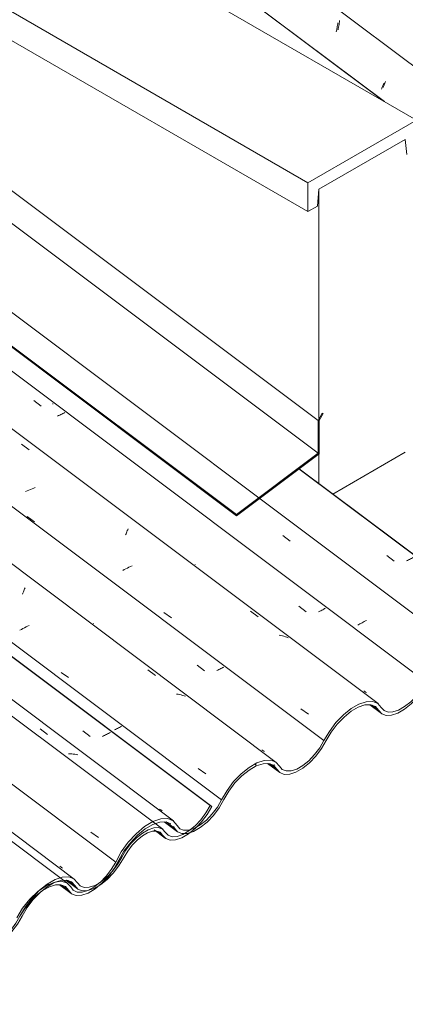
# Model space of a CAD drawing. Header units: metres. Extents: x 6.5 to 21.8, y 0.9 to 11.2.
# Tile 70 of 112: x 13.241 to 13.731, y 6.915 to 8.167. Entities that reach past the tile are written whole.
import ezdxf

# ---------------------------------------------------------------- set-up
doc = ezdxf.new("R2010")
doc.units = ezdxf.units.M
for name, color, linetype, lineweight in [('A-GLAZ-CWMG', 7, 'Continuous', 5), ('A-ROOF', 7, 'Continuous', 5), ('A-ROOF-OTLN', 7, 'Continuous', 5), ('I-WALL', 7, 'Continuous', 5)]:
    doc.layers.add(name, color=color, linetype=linetype, lineweight=lineweight)
pattern_1 = [(35.687, (10.999, 7.97), (0.23241475, 0.22210937), [0.0118, -0.2028, 0.0118, -0.2028, -1.145]), (35.687, (10.999, 7.97), (0.23241475, 0.22210937), [-0.42922, 0.0118, -0.41741, 0.0118, -0.2028, -0.50075]), (35.687, (10.999, 7.97), (0.23241475, 0.22210937), [-1.073, 0.0118, -0.13127, 0.0118, -0.34588]), (137.177, (11.086, 8.06), (-0.1665248, 0.04396), [0.00654, -0.11229, 0.00654, -0.74603]), (137.177, (11.086, 8.06), (-0.1665248, 0.04396), [-0.12536, -0.11229, 0.00654, -0.23112, -0.39609]), (137.177, (11.086, 8.06), (-0.1665248, 0.04396), [-0.47531, 0.00654, -0.11229, 0.00654, -0.27073]), (137.177, (11.086, 8.06), (-0.1665248, 0.04396), [-0.60067, -0.07268, 0.00654, -0.19151]), (247.064, (11.115, 8.191), (-0.06588675, -0.266069), [0.0123, -0.21134, 0.0123, -1.404]), (247.064, (11.115, 8.191), (-0.06588675, -0.266069), [-0.23595, -0.21134, 0.0123, -0.43499, -0.74548]), (247.064, (11.115, 8.191), (-0.06588675, -0.266069), [-0.89458, 0.0123, -0.21134, 0.0123, -0.50954]), (247.064, (11.115, 8.191), (-0.06588675, -0.266069), [-1.131, -0.1368, 0.0123, -0.36044])]

# ---------------------------------------------------------------- blocks, each defined once
blk = doc.blocks.new('FP_70-ISO_02')
at = {"layer": 'A-GLAZ-CWMG'}
blk.add_line((13.7045, 8.0624), (13.3281, 8.3449), dxfattribs=at)
blk = doc.blocks.new('FP_71-ISO_02')
at = {"layer": 'A-GLAZ-CWMG', "color": 9, "true_color": 0xc0c0c0}
for p, q in [((13.6445, 8.1565), (13.6447, 8.158)), ((13.6447, 8.158), (13.645, 8.1595)), ((13.645, 8.1595), (13.6452, 8.1609)), ((13.6452, 8.1609), (13.6454, 8.1624)), ((13.6433, 8.1509), (13.6436, 8.1523)), ((13.6436, 8.1523), (13.6439, 8.1537)), ((13.6439, 8.1537), (13.6442, 8.1551)), ((13.6442, 8.1551), (13.6445, 8.1565)), ((13.7021, 8.0818), (13.7025, 8.0827)), ((13.7025, 8.0827), (13.7028, 8.0836)), ((13.7028, 8.0836), (13.7032, 8.0846)), ((13.7032, 8.0846), (13.7035, 8.0856)), ((13.7008, 8.0784), (13.7011, 8.0792)), ((13.7011, 8.0792), (13.7014, 8.08)), ((13.7014, 8.08), (13.7018, 8.0809)), ((13.7018, 8.0809), (13.7021, 8.0818))]:
    blk.add_line(p, q, dxfattribs=at)
blk = doc.blocks.new('Rectangular Mullion - Telha Fibrocimento - Ondulada-1908998-ISO_02')
at = {"layer": 'A-GLAZ-CWMG'}
blk.add_line((17.5055, 5.2826), (13.3281, 8.418), dxfattribs=at)
for name in ['FP_70-ISO_02', 'FP_71-ISO_02']:
    blk.add_blockref(name, (0, 0), dxfattribs=at)
blk = doc.blocks.new('FP_84-ISO_02')
at = {"layer": 'A-GLAZ-CWMG'}
blk.add_line((13.7044, 8.0625), (13.3281, 8.3449), dxfattribs=at)
blk = doc.blocks.new('FP_85-ISO_02')
at = {"layer": 'A-GLAZ-CWMG', "color": 9, "true_color": 0xc0c0c0}
for p, q in [((13.6462, 8.157), (13.6466, 8.1586)), ((13.6466, 8.1586), (13.6469, 8.1603)), ((13.6469, 8.1603), (13.6471, 8.162)), ((13.6471, 8.162), (13.6474, 8.1637)), ((13.6474, 8.1637), (13.6476, 8.1654)), ((13.6456, 8.1538), (13.6459, 8.1554)), ((13.6459, 8.1554), (13.6462, 8.157)), ((13.7036, 8.0825), (13.704, 8.0835)), ((13.704, 8.0835), (13.7044, 8.0846)), ((13.7044, 8.0846), (13.7049, 8.0857)), ((13.7049, 8.0857), (13.7053, 8.0869)), ((13.7053, 8.0869), (13.7057, 8.0881)), ((13.7028, 8.0805), (13.7032, 8.0815)), ((13.7032, 8.0815), (13.7036, 8.0825))]:
    blk.add_line(p, q, dxfattribs=at)
blk = doc.blocks.new('Rectangular Mullion - Telha Fibrocimento - Ondulada-V79-ISO_02')
at = {"layer": 'A-GLAZ-CWMG'}
for name in ['FP_84-ISO_02', 'FP_85-ISO_02']:
    blk.add_blockref(name, (0, 0), dxfattribs=at)
blk = doc.blocks.new('FP_301-ISO_02')
at = {"layer": 'A-GLAZ-CWMG'}
blk.add_line((13.3104, 7.0745), (11.8959, 8.1362), dxfattribs=at)
blk = doc.blocks.new('FP_302-ISO_02')
at = {"layer": 'A-GLAZ-CWMG', "color": 9, "true_color": 0xc0c0c0}
for p, q in [((13.2934, 7.09), (13.2922, 7.0908)), ((13.2945, 7.0892), (13.2934, 7.09)), ((13.2957, 7.0885), (13.2945, 7.0892))]:
    blk.add_line(p, q, dxfattribs=at)
blk = doc.blocks.new('FP_303-ISO_02')
at = {"layer": 'A-GLAZ-CWMG'}
blk.add_line((13.423, 7.1377), (12.007, 8.2004), dxfattribs=at)
blk = doc.blocks.new('FP_304-ISO_02')
at = {"layer": 'A-GLAZ-CWMG', "color": 9, "true_color": 0xc0c0c0}
for p, q in [((13.3215, 7.2628), (13.3308, 7.2556)), ((13.3491, 7.257), (13.3478, 7.2564)), ((13.3504, 7.2577), (13.3491, 7.257)), ((13.3516, 7.2583), (13.3504, 7.2577)), ((13.3528, 7.2589), (13.3516, 7.2583)), ((13.354, 7.2596), (13.3528, 7.2589)), ((13.3552, 7.2602), (13.354, 7.2596)), ((13.3564, 7.2609), (13.3552, 7.2602)), ((13.3478, 7.2564), (13.3465, 7.2558))]:
    blk.add_line(p, q, dxfattribs=at)
blk = doc.blocks.new('FP_305-ISO_02')
at = {"layer": 'A-GLAZ-CWMG'}
blk.add_line((13.4122, 7.137), (13.4261, 7.1265), dxfattribs=at)
blk = doc.blocks.new('FP_306-ISO_02')
at = {"layer": 'A-GLAZ-CWMG'}
blk.add_line((13.2999, 7.0731), (13.3147, 7.0619), dxfattribs=at)
blk = doc.blocks.new('Rectangular Mullion - Telha Fibrocimento - Ondulada-V289-ISO_02')
at = {"layer": 'A-GLAZ-CWMG', "true_color": 0xc0c0c0}
h = blk.add_hatch(dxfattribs=at)
h.set_pattern_fill('FP_19', color=9, style=0, pattern_type=2)
h.set_pattern_definition(pattern_1)
h.paths.add_polyline_path([(12.7004, 6.6959), (12.7112, 6.7037), (12.7207, 6.7132), (12.7285, 6.7234), (12.7411, 6.7435), (12.7504, 6.7542), (12.758, 6.761), (12.7655, 6.7662), (12.7747, 6.77), (12.7811, 6.7711), (12.7876, 6.7694), (12.7964, 6.7617), (12.8031, 6.7602), (12.8126, 6.7622), (12.821, 6.7662), (12.8313, 6.7738), (12.8406, 6.7831), (12.8483, 6.7928), (12.8632, 6.8161), (12.8625, 6.8164), (12.8709, 6.8275), (12.8781, 6.8356), (12.868, 6.8259), (12.8588, 6.8145), (12.8437, 6.7906), (12.8364, 6.782), (12.8273, 6.7739), (12.8189, 6.7685), (12.8113, 6.7655), (12.8052, 6.7645), (12.7979, 6.7659), (12.7943, 6.77), (12.7899, 6.7739), (12.783, 6.7753), (12.7747, 6.7738), (12.7638, 6.7684), (12.754, 6.761), (12.7452, 6.7523), (12.7363, 6.7405), (12.7231, 6.7201), (12.7156, 6.7114), (12.7069, 6.7037), (12.7009, 6.6995), (12.7005, 6.6963)])
h.paths.add_polyline_path([(12.8709, 6.8275), (12.8758, 6.8301), (12.8762, 6.8312), (12.8709, 6.8275)])
h.paths.add_polyline_path([(12.9268, 6.8307), (12.9344, 6.8311), (12.944, 6.8349), (12.9509, 6.839), (12.9612, 6.8479), (12.966, 6.853), (12.9658, 6.8541), (12.9667, 6.8551), (12.9688, 6.8572), (12.9684, 6.8557), (12.9761, 6.8667), (12.9893, 6.8892), (12.9973, 6.8995), (13.007, 6.9092), (13.0162, 6.9163), (13.0256, 6.9214), (13.0345, 6.924), (13.0416, 6.924), (13.0476, 6.9213), (13.0554, 6.9117), (13.0611, 6.9093), (13.0643, 6.9094), (13.0689, 6.9117), (13.068, 6.9095), (13.0779, 6.9132), (13.0867, 6.9187), (13.0865, 6.9192), (13.087, 6.9224), (13.0824, 6.9192), (13.076, 6.9157), (13.0691, 6.9137), (13.0624, 6.914), (13.0579, 6.9163), (13.0503, 6.9256), (13.0433, 6.9284), (13.0338, 6.9279), (13.0226, 6.9235), (13.0121, 6.9169), (13.0016, 6.9077), (12.9926, 6.8978), (12.9841, 6.886), (12.9715, 6.8638), (12.9638, 6.8541), (12.9547, 6.8454), (12.949, 6.8411), (12.9416, 6.837), (12.9339, 6.8349), (12.9282, 6.835), (12.9233, 6.8374), (12.9183, 6.8435), (12.9149, 6.8469), (12.9074, 6.8487), (12.8991, 6.8471), (12.8981, 6.8469), (12.8986, 6.8474), (12.8902, 6.8436), (12.8898, 6.8416), (12.8849, 6.8376), (12.8868, 6.8403), (12.8804, 6.8371), (12.881, 6.8362), (12.8838, 6.8367), (12.8853, 6.8374), (12.8944, 6.8421), (12.9007, 6.8442), (12.9085, 6.844), (12.9134, 6.8418), (12.921, 6.8329), (12.9251, 6.8313)])
h.paths.add_polyline_path([(13.0881, 6.9232), (13.0976, 6.9304), (13.1041, 6.9367), (13.1103, 6.9451), (13.1224, 6.9654), (13.1304, 6.9754), (13.1386, 6.9838), (13.149, 6.9916), (13.1565, 6.9957), (13.1658, 6.9983), (13.1724, 6.9982), (13.1779, 6.9958), (13.1841, 6.9887), (13.1868, 6.9884), (13.1913, 6.9874), (13.1987, 6.989), (13.1932, 6.9891), (13.1881, 6.9914), (13.1806, 7.0002), (13.1729, 7.0027), (13.1652, 7.0022), (13.1556, 6.9988), (13.1447, 6.9921), (13.1341, 6.9829), (13.1257, 6.9737), (13.1172, 6.9618), (13.1055, 6.942), (13.097, 6.9316), (13.0917, 6.9262), (13.0883, 6.9234)])
h.paths.add_polyline_path([(13.1981, 6.9848), (13.1987, 6.985), (13.2081, 6.9886), (13.2167, 6.994), (13.2249, 7.0011), (13.2332, 7.0103), (13.2402, 7.0201), (13.2516, 7.0393), (13.261, 7.051), (13.2698, 7.0596), (13.2667, 7.059), (13.2667, 7.0602), (13.2695, 7.0617), (13.2728, 7.0632), (13.271, 7.0605), (13.2762, 7.0648), (13.2763, 7.0665), (13.2841, 7.0698), (13.2848, 7.0698), (13.2873, 7.0707), (13.2937, 7.0728), (13.3011, 7.0731), (13.3075, 7.0703), (13.3156, 7.0615), (13.3206, 7.0595), (13.3277, 7.0599), (13.337, 7.0654), (13.3432, 7.0703), (13.3354, 7.066), (13.3294, 7.064), (13.322, 7.0642), (13.3174, 7.0664), (13.3093, 7.0751), (13.3026, 7.0773), (13.2949, 7.0768), (13.2843, 7.0729), (13.2739, 7.0663), (13.264, 7.0578), (13.2548, 7.0475), (13.2485, 7.0393), (13.249, 7.0386), (13.2449, 7.0329), (13.2327, 7.0134), (13.2224, 7.0015), (13.2138, 6.9938), (13.2062, 6.9885), (13.1981, 6.9848)])
h.paths.add_polyline_path([(13.257, 7.0504), (13.2569, 7.0504), (13.262, 7.0535), (13.2618, 7.053), (13.257, 7.0504)])
h.paths.add_polyline_path([(13.3423, 7.0663), (13.3462, 7.0691), (13.3538, 7.0755), (13.3621, 7.0845), (13.3698, 7.0954), (13.3794, 7.1113), (13.386, 7.1195), (13.3919, 7.1253), (13.3993, 7.1308), (13.4046, 7.1336), (13.4109, 7.1354), (13.4158, 7.1353), (13.4197, 7.1339), (13.4267, 7.1261), (13.4323, 7.1241), (13.4393, 7.1244), (13.4485, 7.1278), (13.4576, 7.1335), (13.454, 7.1324), (13.4552, 7.1351), (13.4472, 7.1307), (13.4413, 7.1286), (13.4338, 7.1286), (13.4297, 7.1301), (13.4214, 7.1384), (13.4169, 7.1398), (13.4105, 7.1392), (13.4033, 7.1365), (13.3962, 7.1321), (13.3884, 7.1255), (13.3813, 7.1178), (13.3749, 7.1089), (13.364, 7.0909), (13.3541, 7.0784), (13.3548, 7.0801), (13.3518, 7.0769), (13.3518, 7.0756), (13.3433, 7.0671), (13.3424, 7.0664)])
h.paths.add_polyline_path([(13.4582, 7.1374), (13.464, 7.1395), (13.4662, 7.1409), (13.4743, 7.1498), (13.4806, 7.1586), (13.4853, 7.1665), (13.4831, 7.1678), (13.4761, 7.1563), (13.4686, 7.147), (13.4615, 7.14), (13.4601, 7.1389)])
at = {"layer": 'A-GLAZ-CWMG'}
for p, q in [((13.4831, 7.1678), (12.0637, 8.2331)), ((13.4853, 7.1665), (12.064, 8.2333)), ((13.4853, 7.1665), (13.4831, 7.1678)), ((13.4227, 7.1304), (13.4165, 7.1351)), ((13.371, 7.1022), (13.3698, 7.1031)), ((13.3112, 7.0661), (13.3027, 7.0725))]:
    blk.add_line(p, q, dxfattribs=at)
for points in [[(13.4831, 7.1678, 0), (13.4778, 7.1586, 0), (13.4713, 7.1498, 0), (13.464, 7.1421, 0), (13.4562, 7.1357, 0), (13.4485, 7.1312, 0), (13.4413, 7.1286, 0), (13.4349, 7.1283, 0), (13.4297, 7.1301, 0), (13.4261, 7.134, 0)], [(13.4662, 7.1407, 0), (13.4721, 7.147, 0), (13.4793, 7.1565, 0), (13.4853, 7.1665, 0)], [(13.4261, 7.134, 0), (13.4226, 7.1379, 0), (13.4177, 7.1398, 0), (13.4116, 7.1396, 0), (13.4046, 7.1372, 0), (13.3972, 7.1329, 0), (13.3897, 7.1269, 0), (13.3826, 7.1195, 0), (13.3762, 7.1111, 0), (13.371, 7.1022, 0)], [(13.3738, 7.1021, 0), (13.3784, 7.11, 0), (13.3841, 7.1175, 0), (13.3904, 7.1241, 0), (13.3971, 7.1295, 0), (13.4037, 7.1333, 0), (13.4099, 7.1353, 0), (13.4153, 7.1355, 0), (13.4197, 7.1339, 0), (13.4227, 7.1304, 0)], [(13.4227, 7.1304, 0), (13.4267, 7.1261, 0), (13.4323, 7.1241, 0), (13.4393, 7.1244, 0), (13.4472, 7.127, 0), (13.4556, 7.1319, 0), (13.464, 7.1387, 0), (13.466, 7.1405, 0)], [(13.3112, 7.0661, 0), (13.3151, 7.0617, 0), (13.3206, 7.0595, 0), (13.3276, 7.0598, 0), (13.3355, 7.0624, 0), (13.344, 7.0673, 0), (13.3525, 7.0741, 0), (13.3606, 7.0825, 0), (13.3678, 7.092, 0), (13.3738, 7.1021, 0)], [(13.371, 7.1022, 0), (13.3656, 7.0931, 0), (13.3591, 7.0845, 0), (13.3518, 7.0769, 0), (13.3441, 7.0708, 0), (13.3433, 7.0702, 0)], [(13.3145, 7.0696, 0), (13.31, 7.0748, 0), (13.3035, 7.0773, 0), (13.2954, 7.077, 0), (13.2862, 7.0739, 0), (13.2763, 7.0682, 0), (13.2664, 7.0602, 0), (13.2569, 7.0504, 0), (13.2485, 7.0393, 0), (13.2416, 7.0275, 0)], [(13.2445, 7.0275, 0), (13.2508, 7.0383, 0), (13.2585, 7.0484, 0), (13.2671, 7.0574, 0), (13.2762, 7.0648, 0), (13.2852, 7.07, 0), (13.2936, 7.0728, 0), (13.3011, 7.0731, 0), (13.307, 7.0708, 0), (13.3112, 7.0661, 0)], [(13.3433, 7.0702, 0), (13.3365, 7.0664, 0), (13.3294, 7.064, 0), (13.3231, 7.0637, 0), (13.3181, 7.0657, 0), (13.3145, 7.0696, 0)], [(13.1818, 6.9913, 0), (13.1857, 6.9868, 0), (13.1913, 6.9846, 0), (13.1982, 6.9848, 0), (13.2062, 6.9875, 0), (13.2147, 6.9924, 0), (13.2232, 6.9993, 0), (13.2313, 7.0077, 0), (13.2386, 7.0173, 0), (13.2445, 7.0275, 0)], [(13.2416, 7.0275, 0), (13.2363, 7.0183, 0), (13.2298, 7.0097, 0), (13.2224, 7.002, 0), (13.2147, 6.9958, 0), (13.2071, 6.9914, 0), (13.1999, 6.9891, 0), (13.1936, 6.9889, 0), (13.1886, 6.9909, 0), (13.1851, 6.9949, 0)]]:
    blk.add_polyline3d(points, dxfattribs=at)
for name in ['FP_303-ISO_02', 'FP_304-ISO_02', 'FP_301-ISO_02', 'FP_302-ISO_02', 'FP_305-ISO_02', 'FP_306-ISO_02']:
    blk.add_blockref(name, (0, 0), dxfattribs=at)
blk = doc.blocks.new('FP_309-ISO_02')
at = {"layer": 'A-GLAZ-CWMG'}
blk.add_line((13.4249, 7.147), (13.4415, 7.1346), dxfattribs=at)
blk = doc.blocks.new('FP_310-ISO_02')
at = {"layer": 'A-GLAZ-CWMG'}
blk.add_line((13.292, 7.0672), (13.3068, 7.056), dxfattribs=at)
blk = doc.blocks.new('FP_314-ISO_02')
at = {"layer": 'A-GLAZ-CWMG'}
blk.add_line((13.3025, 7.0688), (11.8871, 8.1311), dxfattribs=at)
blk = doc.blocks.new('FP_316-ISO_02')
at = {"layer": 'A-GLAZ-CWMG'}
blk.add_line((13.4365, 7.1484), (12.0232, 8.2092), dxfattribs=at)
at = {"layer": 'A-GLAZ-CWMG', "color": 9, "true_color": 0xc0c0c0}
for p, q in [((13.2671, 7.2652), (13.2767, 7.2582)), ((13.3053, 7.2336), (13.3032, 7.2337)), ((13.3073, 7.2335), (13.3053, 7.2336)), ((13.3093, 7.2333), (13.3073, 7.2335)), ((13.3113, 7.233), (13.3093, 7.2333)), ((13.3133, 7.2327), (13.3113, 7.233)), ((13.3153, 7.2324), (13.3133, 7.2327)), ((13.3189, 7.2371), (13.3189, 7.2372)), ((13.3189, 7.2369), (13.3189, 7.2371)), ((13.3317, 7.134), (13.3413, 7.1274))]:
    blk.add_line(p, q, dxfattribs=at)
blk = doc.blocks.new('FP_317-ISO_02')
at = {"layer": 'A-GLAZ-CWMG', "color": 9, "true_color": 0xc0c0c0}
for p, q in [((13.3629, 7.2646), (13.3615, 7.2639)), ((13.3642, 7.2652), (13.3629, 7.2646)), ((13.3655, 7.2659), (13.3642, 7.2652)), ((13.3668, 7.2665), (13.3655, 7.2659)), ((13.368, 7.2672), (13.3668, 7.2665)), ((13.3693, 7.2679), (13.368, 7.2672)), ((13.3705, 7.2686), (13.3693, 7.2679)), ((13.4201, 7.1626), (13.419, 7.1634)), ((13.4212, 7.1619), (13.4201, 7.1626)), ((13.4224, 7.1611), (13.4212, 7.1619))]:
    blk.add_line(p, q, dxfattribs=at)
blk = doc.blocks.new('FP_318-ISO_02')
at = {"layer": 'A-GLAZ-CWMG'}
blk.add_line((13.567, 7.2228), (12.1526, 8.2844), dxfattribs=at)
at = {"layer": 'A-GLAZ-CWMG', "color": 9, "true_color": 0xc0c0c0}
for p, q in [((13.2448, 7.4364), (13.2454, 7.4378)), ((13.2454, 7.4378), (13.2459, 7.4393)), ((13.2459, 7.4393), (13.2465, 7.4406)), ((13.2465, 7.4406), (13.247, 7.442)), ((13.247, 7.442), (13.2475, 7.4432)), ((13.2475, 7.4432), (13.248, 7.4445)), ((13.2493, 7.3948), (13.2473, 7.3938)), ((13.2513, 7.3958), (13.2493, 7.3948)), ((13.2533, 7.3967), (13.2513, 7.3958)), ((13.2434, 7.3918), (13.2415, 7.3908)), ((13.2453, 7.3928), (13.2434, 7.3918)), ((13.2473, 7.3938), (13.2453, 7.3928)), ((13.2938, 7.3371), (13.3034, 7.3304)), ((13.404, 7.3403), (13.4136, 7.3332)), ((13.4424, 7.3093), (13.4404, 7.3096)), ((13.4443, 7.3089), (13.4424, 7.3093)), ((13.4462, 7.3084), (13.4443, 7.3089)), ((13.4481, 7.3079), (13.4462, 7.3084)), ((13.45, 7.3073), (13.4481, 7.3079)), ((13.4518, 7.3067), (13.45, 7.3073)), ((13.4679, 7.215), (13.4775, 7.2083))]:
    blk.add_line(p, q, dxfattribs=at)
blk = doc.blocks.new('FP_319-ISO_02')
at = {"layer": 'A-GLAZ-CWMG', "color": 9, "true_color": 0xc0c0c0}
for p, q in [((13.335, 7.3994), (13.335, 7.3995)), ((13.335, 7.3994), (13.335, 7.3994)), ((13.4666, 7.3463), (13.4758, 7.3391)), ((13.4929, 7.3399), (13.4916, 7.3393)), ((13.4942, 7.3406), (13.4929, 7.3399)), ((13.4955, 7.3412), (13.4942, 7.3406)), ((13.4968, 7.3419), (13.4955, 7.3412)), ((13.498, 7.3426), (13.4968, 7.3419)), ((13.4993, 7.3432), (13.498, 7.3426)), ((13.5005, 7.3439), (13.4993, 7.3432)), ((13.5501, 7.238), (13.549, 7.2388)), ((13.5513, 7.2372), (13.5501, 7.238)), ((13.5524, 7.2365), (13.5513, 7.2372))]:
    blk.add_line(p, q, dxfattribs=at)
blk = doc.blocks.new('FP_320-ISO_02')
at = {"layer": 'A-GLAZ-CWMG'}
blk.add_line((13.6965, 7.2974), (12.2819, 8.3591), dxfattribs=at)
at = {"layer": 'A-GLAZ-CWMG', "color": 9, "true_color": 0xc0c0c0}
for p, q in [((13.2437, 7.6271), (13.2533, 7.6201)), ((13.2569, 7.5704), (13.2549, 7.5696)), ((13.259, 7.5713), (13.2569, 7.5704)), ((13.2611, 7.5721), (13.259, 7.5713)), ((13.2508, 7.5677), (13.2488, 7.5668)), ((13.2528, 7.5687), (13.2508, 7.5677)), ((13.2549, 7.5696), (13.2528, 7.5687)), ((13.2507, 7.5353), (13.2602, 7.5286)), ((13.3758, 7.5118), (13.3763, 7.5132)), ((13.3763, 7.5132), (13.3768, 7.5146)), ((13.3768, 7.5146), (13.3774, 7.5159)), ((13.3774, 7.5159), (13.3779, 7.5172)), ((13.3779, 7.5172), (13.3784, 7.5184)), ((13.3784, 7.5184), (13.3789, 7.5196)), ((13.378, 7.4697), (13.376, 7.4688)), ((13.38, 7.4707), (13.378, 7.4697)), ((13.3821, 7.4716), (13.38, 7.4707)), ((13.3841, 7.4725), (13.3821, 7.4716)), ((13.3741, 7.4678), (13.3721, 7.4667)), ((13.376, 7.4688), (13.3741, 7.4678)), ((13.4243, 7.4131), (13.4339, 7.4064)), ((13.5346, 7.4148), (13.5442, 7.4078)), ((13.573, 7.384), (13.571, 7.3844)), ((13.5749, 7.3835), (13.573, 7.384)), ((13.5768, 7.383), (13.5749, 7.3835)), ((13.5787, 7.3824), (13.5768, 7.383)), ((13.5805, 7.3818), (13.5787, 7.3824)), ((13.5823, 7.3811), (13.5805, 7.3818)), ((13.5984, 7.2908), (13.6079, 7.284))]:
    blk.add_line(p, q, dxfattribs=at)
blk = doc.blocks.new('FP_321-ISO_02')
at = {"layer": 'A-GLAZ-CWMG', "color": 9, "true_color": 0xc0c0c0}
for p, q in [((13.2593, 7.6827), (13.2685, 7.6755)), ((13.2832, 7.6778), (13.2832, 7.6788)), ((13.2907, 7.6634), (13.2894, 7.6627)), ((13.2921, 7.664), (13.2907, 7.6634)), ((13.2934, 7.6647), (13.2921, 7.664)), ((13.2947, 7.6654), (13.2934, 7.6647)), ((13.296, 7.666), (13.2947, 7.6654)), ((13.2972, 7.6667), (13.296, 7.666)), ((13.2985, 7.6674), (13.2972, 7.6667)), ((13.4643, 7.4743), (13.4643, 7.4745)), ((13.4643, 7.4743), (13.4643, 7.4743)), ((13.5959, 7.4212), (13.6052, 7.414)), ((13.6223, 7.4148), (13.6209, 7.4142)), ((13.6236, 7.4155), (13.6223, 7.4148)), ((13.6249, 7.4161), (13.6236, 7.4155)), ((13.6261, 7.4168), (13.6249, 7.4161)), ((13.6274, 7.4174), (13.6261, 7.4168)), ((13.6286, 7.4181), (13.6274, 7.4174)), ((13.6298, 7.4187), (13.6286, 7.4181)), ((13.6795, 7.3129), (13.6783, 7.3137)), ((13.6806, 7.3121), (13.6795, 7.3129)), ((13.6818, 7.3114), (13.6806, 7.3121))]:
    blk.add_line(p, q, dxfattribs=at)
blk = doc.blocks.new('FP_322-ISO_02')
at = {"layer": 'A-GLAZ-CWMG'}
blk.add_line((13.809, 7.3606), (12.3931, 8.4233), dxfattribs=at)
at = {"layer": 'A-GLAZ-CWMG', "color": 9, "true_color": 0xc0c0c0}
for p, q in [((13.5754, 7.5109), (13.5849, 7.504)), ((13.672, 7.3978), (13.6707, 7.397)), ((13.6734, 7.3986), (13.672, 7.3978)), ((13.6747, 7.3994), (13.6734, 7.3986)), ((13.6761, 7.4002), (13.6747, 7.3994)), ((13.6776, 7.401), (13.6761, 7.4002)), ((13.679, 7.4017), (13.6776, 7.401)), ((13.6805, 7.4025), (13.679, 7.4017)), ((13.6819, 7.4032), (13.6805, 7.4025))]:
    blk.add_line(p, q, dxfattribs=at)
blk = doc.blocks.new('FP_323-ISO_02')
at = {"layer": 'A-GLAZ-CWMG', "color": 9, "true_color": 0xc0c0c0}
for p, q in [((13.5758, 7.5389), (13.5757, 7.539)), ((13.5758, 7.5388), (13.5758, 7.5389)), ((13.7074, 7.4857), (13.7167, 7.4785)), ((13.74, 7.4825), (13.7388, 7.4819)), ((13.7412, 7.4832), (13.74, 7.4825)), ((13.7424, 7.4838), (13.7412, 7.4832)), ((13.7338, 7.4793), (13.7325, 7.4787)), ((13.7351, 7.48), (13.7338, 7.4793)), ((13.7363, 7.4806), (13.7351, 7.48)), ((13.7376, 7.4812), (13.7363, 7.4806)), ((13.7388, 7.4819), (13.7376, 7.4812)), ((13.7909, 7.3774), (13.7898, 7.3782)), ((13.7921, 7.3766), (13.7909, 7.3774)), ((13.7933, 7.3759), (13.7921, 7.3766))]:
    blk.add_line(p, q, dxfattribs=at)
blk = doc.blocks.new('FP_325-ISO_02')
at = {"layer": 'A-GLAZ-CWMG'}
blk.add_line((13.686, 7.2959), (13.7008, 7.2848), dxfattribs=at)
blk = doc.blocks.new('FP_326-ISO_02')
at = {"layer": 'A-GLAZ-CWMG'}
blk.add_line((13.5562, 7.2213), (13.5715, 7.2099), dxfattribs=at)
blk = doc.blocks.new('Rectangular Mullion - Telha Fibrocimento - Ondulada-V308-ISO_02')
at = {"layer": 'A-GLAZ-CWMG', "true_color": 0xc0c0c0}
h = blk.add_hatch(dxfattribs=at)
h.set_pattern_fill('FP_19', color=9, style=0, pattern_type=2)
h.set_pattern_definition(pattern_1)
h.paths.add_polyline_path([(13.0865, 6.9187), (13.0981, 6.9274), (13.1067, 6.9361), (13.1153, 6.9474), (13.1272, 6.9664), (13.1365, 6.9771), (13.1428, 6.983), (13.1515, 6.9891), (13.1608, 6.9929), (13.1671, 6.994), (13.1737, 6.9923), (13.1825, 6.9846), (13.1892, 6.9831), (13.1987, 6.9851), (13.2071, 6.9891), (13.2167, 6.996), (13.2267, 7.006), (13.235, 7.0167), (13.2492, 7.0389), (13.2485, 7.0393), (13.2569, 7.0504), (13.2642, 7.0585), (13.2526, 7.0469), (13.2449, 7.0374), (13.2298, 7.0135), (13.221, 7.0035), (13.2134, 6.9968), (13.205, 6.9914), (13.1973, 6.9884), (13.1913, 6.9874), (13.184, 6.9888), (13.1804, 6.9929), (13.176, 6.9968), (13.1691, 6.9982), (13.1592, 6.996), (13.1499, 6.9913), (13.1416, 6.9854), (13.1313, 6.9752), (13.1223, 6.9633), (13.1092, 6.943), (13.1017, 6.9343), (13.093, 6.9266), (13.087, 6.9224), (13.0865, 6.9192)])
h.paths.add_polyline_path([(13.257, 7.0504), (13.262, 7.0535), (13.2618, 7.0537), (13.2569, 7.0504)])
h.paths.add_polyline_path([(13.3128, 7.0536), (13.3205, 7.054), (13.3301, 7.0578), (13.3391, 7.0636), (13.3473, 7.0708), (13.3521, 7.0759), (13.3518, 7.0769), (13.3528, 7.078), (13.3548, 7.0801), (13.3545, 7.0786), (13.3625, 7.09), (13.3755, 7.1122), (13.3826, 7.1216), (13.393, 7.1321), (13.4022, 7.1392), (13.4117, 7.1443), (13.4206, 7.1469), (13.4276, 7.1469), (13.4334, 7.1445), (13.4415, 7.1346), (13.4471, 7.1322), (13.4504, 7.1323), (13.4549, 7.1346), (13.454, 7.1324), (13.464, 7.1361), (13.4721, 7.1411), (13.4815, 7.1493), (13.4889, 7.1574), (13.496, 7.1673), (13.5076, 7.187), (13.5174, 7.1993), (13.5247, 7.2067), (13.5351, 7.2145), (13.5426, 7.2186), (13.5519, 7.2212), (13.5584, 7.2211), (13.5637, 7.219), (13.5717, 7.2097), (13.5775, 7.2075), (13.5843, 7.2077), (13.5931, 7.2109), (13.6014, 7.2158), (13.6112, 7.2241), (13.6197, 7.2337), (13.6256, 7.2418), (13.6376, 7.2621), (13.6464, 7.2733), (13.6546, 7.2815), (13.6646, 7.289), (13.6722, 7.2932), (13.6797, 7.2957), (13.6879, 7.2957), (13.6931, 7.2937), (13.7011, 7.2846), (13.7067, 7.2824), (13.7137, 7.2827), (13.7236, 7.2864), (13.732, 7.2917), (13.7399, 7.2984), (13.7487, 7.308), (13.7546, 7.316), (13.7667, 7.3359), (13.7721, 7.3424), (13.779, 7.349), (13.7851, 7.3535), (13.7907, 7.3565), (13.7972, 7.3583), (13.8019, 7.3582), (13.8058, 7.3568), (13.8128, 7.349), (13.8184, 7.347), (13.8259, 7.3475), (13.8346, 7.3507), (13.8423, 7.3553), (13.852, 7.3635), (13.8606, 7.3731), (13.8667, 7.3815), (13.8714, 7.3894), (13.8692, 7.3907), (13.8623, 7.3794), (13.8547, 7.3699), (13.8496, 7.3646), (13.8416, 7.3582), (13.8328, 7.3534), (13.8259, 7.3515), (13.8199, 7.3515), (13.8158, 7.353), (13.8075, 7.3613), (13.8029, 7.3626), (13.7969, 7.3622), (13.7898, 7.3596), (13.7811, 7.3541), (13.7749, 7.3489), (13.7687, 7.3424), (13.7623, 7.334), (13.7499, 7.3137), (13.7428, 7.305), (13.7362, 7.2985), (13.7282, 7.2925), (13.7207, 7.2886), (13.7154, 7.2869), (13.7085, 7.2869), (13.7035, 7.2893), (13.6961, 7.2977), (13.6886, 7.3002), (13.6809, 7.2997), (13.6722, 7.2968), (13.6601, 7.2893), (13.6524, 7.2831), (13.6407, 7.2702), (13.634, 7.2612), (13.6214, 7.24), (13.6158, 7.2326), (13.6085, 7.2249), (13.5989, 7.2176), (13.5922, 7.214), (13.586, 7.212), (13.5792, 7.212), (13.5743, 7.2142), (13.5667, 7.2231), (13.5589, 7.2256), (13.5512, 7.2251), (13.5426, 7.2222), (13.5326, 7.2164), (13.5226, 7.2083), (13.511, 7.1956), (13.5041, 7.1863), (13.4922, 7.1658), (13.4831, 7.1545), (13.4778, 7.1491), (13.4685, 7.1421), (13.462, 7.1386), (13.4544, 7.1366), (13.4485, 7.1369), (13.444, 7.1392), (13.4363, 7.1485), (13.4294, 7.1513), (13.4199, 7.1508), (13.4088, 7.1465), (13.3995, 7.1409), (13.389, 7.1321), (13.3782, 7.1201), (13.3685, 7.1059), (13.3576, 7.0867), (13.3493, 7.0764), (13.3417, 7.0691), (13.3347, 7.0637), (13.3277, 7.0599), (13.32, 7.0578), (13.3142, 7.0579), (13.3093, 7.0603), (13.3044, 7.0664), (13.301, 7.0698), (13.2935, 7.0716), (13.2852, 7.07), (13.2841, 7.0698), (13.2847, 7.0703), (13.2762, 7.0661), (13.2759, 7.0645), (13.2718, 7.0617), (13.2728, 7.0632), (13.2665, 7.0599), (13.2671, 7.0591), (13.2698, 7.0596), (13.2713, 7.0603), (13.2796, 7.0648), (13.2868, 7.0671), (13.2946, 7.0669), (13.2999, 7.0642), (13.3071, 7.0558), (13.312, 7.0539)])
at = {"layer": 'A-GLAZ-CWMG'}
for p, q in [((13.7571, 7.3251), (12.3371, 8.3909)), ((13.6277, 7.2504), (12.2076, 8.3162)), ((13.4977, 7.1751), (12.0775, 8.241)), ((13.3632, 7.096), (11.9419, 8.1628)), ((13.8692, 7.3907), (13.596, 7.5957)), ((13.8714, 7.3894), (13.5963, 7.5959)), ((13.6972, 7.289), (13.6887, 7.2954)), ((13.5679, 7.2142), (13.559, 7.2209)), ((13.4377, 7.1392), (13.4272, 7.1471)), ((13.4366, 7.1411), (13.4377, 7.1392)), ((13.3031, 7.0604), (13.2945, 7.0669))]:
    blk.add_line(p, q, dxfattribs=at)
for points in [[(13.6972, 7.289, 0), (13.7011, 7.2846, 0), (13.7067, 7.2824, 0), (13.7137, 7.2827, 0), (13.7216, 7.2853, 0), (13.73, 7.2902, 0), (13.7386, 7.297, 0), (13.7467, 7.3054, 0), (13.7539, 7.3149, 0), (13.7599, 7.325, 0)], [(13.7571, 7.3251, 0), (13.7517, 7.316, 0), (13.7452, 7.3074, 0), (13.7379, 7.2998, 0), (13.7302, 7.2937, 0), (13.7226, 7.2893, 0), (13.7154, 7.2869, 0), (13.7092, 7.2866, 0), (13.7041, 7.2886, 0), (13.7006, 7.2925, 0)], [(13.7006, 7.2925, 0), (13.6961, 7.2977, 0), (13.6896, 7.3002, 0), (13.6815, 7.2999, 0), (13.6722, 7.2968, 0), (13.6624, 7.2911, 0), (13.6524, 7.2831, 0), (13.643, 7.2733, 0), (13.6346, 7.2621, 0), (13.6277, 7.2504, 0)], [(13.6306, 7.2504, 0), (13.6369, 7.2612, 0), (13.6446, 7.2713, 0), (13.6532, 7.2803, 0), (13.6622, 7.2877, 0), (13.6713, 7.2929, 0), (13.6797, 7.2957, 0), (13.6871, 7.296, 0), (13.6931, 7.2937, 0), (13.6972, 7.289, 0)], [(13.5679, 7.2142, 0), (13.5717, 7.2097, 0), (13.5773, 7.2075, 0), (13.5843, 7.2077, 0), (13.5922, 7.2104, 0), (13.6007, 7.2153, 0), (13.6093, 7.2222, 0), (13.6174, 7.2306, 0), (13.6246, 7.2402, 0), (13.6306, 7.2504, 0)], [(13.6277, 7.2504, 0), (13.6224, 7.2412, 0), (13.6158, 7.2326, 0), (13.6085, 7.2249, 0), (13.6008, 7.2187, 0), (13.5931, 7.2143, 0), (13.586, 7.212, 0), (13.5797, 7.2118, 0), (13.5747, 7.2138, 0), (13.5712, 7.2178, 0)], [(13.5712, 7.2178, 0), (13.5667, 7.2231, 0), (13.5601, 7.2256, 0), (13.5519, 7.2253, 0), (13.5426, 7.2222, 0), (13.5326, 7.2164, 0), (13.5226, 7.2083, 0), (13.513, 7.1983, 0), (13.5046, 7.187, 0), (13.4977, 7.1751, 0)], [(13.5006, 7.1754, 0), (13.507, 7.1863, 0), (13.5147, 7.1966, 0), (13.5235, 7.2057, 0), (13.5326, 7.213, 0), (13.5417, 7.2183, 0), (13.5503, 7.2211, 0), (13.5577, 7.2214, 0), (13.5637, 7.219, 0), (13.5679, 7.2142, 0)], [(13.4377, 7.1392, 0), (13.4415, 7.1346, 0), (13.447, 7.1322, 0), (13.454, 7.1324, 0), (13.462, 7.135, 0), (13.4706, 7.1399, 0), (13.4792, 7.1468, 0), (13.4874, 7.1554, 0), (13.4947, 7.1651, 0), (13.5006, 7.1754, 0)], [(13.4977, 7.1751, 0), (13.4923, 7.1659, 0), (13.4858, 7.1572, 0), (13.4784, 7.1495, 0), (13.4706, 7.1433, 0), (13.463, 7.1389, 0), (13.4558, 7.1366, 0), (13.4495, 7.1365, 0), (13.4445, 7.1385, 0), (13.4411, 7.1427, 0)], [(13.4411, 7.1427, 0), (13.4363, 7.1485, 0), (13.4294, 7.1513, 0), (13.4206, 7.151, 0), (13.4105, 7.1475, 0), (13.3998, 7.1411, 0), (13.389, 7.1321, 0), (13.379, 7.1212, 0), (13.3702, 7.1089, 0), (13.3632, 7.096, 0)], [(13.3671, 7.0983, 0), (13.3737, 7.1098, 0), (13.3818, 7.1207, 0), (13.391, 7.1304, 0), (13.4006, 7.1383, 0), (13.4103, 7.1439, 0), (13.4193, 7.1469, 0), (13.4272, 7.1471, 0), (13.4334, 7.1445, 0)], [(13.3031, 7.0604, 0), (13.3071, 7.0558, 0), (13.3128, 7.0536, 0), (13.32, 7.0539, 0), (13.3282, 7.0567, 0), (13.3369, 7.0619, 0), (13.3457, 7.0691, 0), (13.3539, 7.0779, 0), (13.3612, 7.0878, 0), (13.3671, 7.0983, 0)], [(13.3632, 7.096, 0), (13.3576, 7.0867, 0), (13.3509, 7.078, 0), (13.3433, 7.0703, 0)], [(13.306, 7.0647, 0), (13.301, 7.0698, 0), (13.2937, 7.0716, 0), (13.2847, 7.0703, 0), (13.2747, 7.0658, 0), (13.2642, 7.0585, 0), (13.2541, 7.0488, 0), (13.2449, 7.0374, 0), (13.2374, 7.0251, 0)], [(13.3432, 7.0702, 0), (13.3354, 7.0642, 0), (13.3277, 7.0599, 0), (13.3205, 7.0578, 0), (13.3142, 7.0579, 0), (13.3093, 7.0603, 0), (13.306, 7.0647, 0)], [(13.2415, 7.0275, 0), (13.2463, 7.0351, 0), (13.2536, 7.0446, 0), (13.2618, 7.053, 0), (13.2704, 7.0598, 0), (13.2789, 7.0645, 0), (13.2868, 7.0671, 0), (13.2937, 7.0672, 0), (13.2993, 7.0649, 0), (13.3031, 7.0604, 0)]]:
    blk.add_polyline3d(points, dxfattribs=at)
for name in ['FP_322-ISO_02', 'FP_320-ISO_02', 'FP_321-ISO_02', 'FP_318-ISO_02', 'FP_319-ISO_02', 'FP_316-ISO_02', 'FP_317-ISO_02', 'FP_314-ISO_02', 'FP_323-ISO_02', 'FP_325-ISO_02', 'FP_326-ISO_02', 'FP_309-ISO_02', 'FP_310-ISO_02']:
    blk.add_blockref(name, (0, 0), dxfattribs=at)
blk = doc.blocks.new('RUFO_1_ - RUFO_1_-1923193-ISO_02')
at = {"layer": 'A-ROOF'}
for p, q in [((13.7452, 8.0389), (12.5113, 8.7513)), ((13.6073, 7.9593), (12.3734, 8.6717)), ((13.6073, 7.9226), (12.3734, 8.635)), ((13.7452, 8.0389), (13.6073, 7.9593)), ((13.6214, 7.9511), (13.731, 8.0144)), ((13.731, 8.0144), (13.7329, 7.9951)), ((13.6073, 7.9593), (13.6073, 7.9226)), ((13.6196, 7.9297), (13.6214, 7.9511)), ((13.6073, 7.9226), (13.6196, 7.9297))]:
    blk.add_line(p, q, dxfattribs=at)

msp = doc.modelspace()

# ---------------------------------------------------------------- linework, layer by layer
at = {"layer": 'A-ROOF-OTLN'}
for p, q in [((12.3848, 8.5845), (13.6202, 7.6572)), ((12.3795, 8.5468), (13.6202, 7.6156)), ((12.36, 8.4042), (13.5167, 7.536)), ((12.3611, 8.4048), (13.5165, 7.5376)), ((13.6256, 7.6667), (13.6202, 7.6572)), ((13.6202, 7.6572), (13.6202, 7.6156)), ((13.6216, 7.6573), (13.6266, 7.6661)), ((13.6216, 7.615), (13.6216, 7.6573)), ((13.6266, 7.6661), (13.6256, 7.6667)), ((13.6202, 7.6156), (13.5165, 7.5376)), ((13.5167, 7.536), (13.6216, 7.615)), ((13.5165, 7.5376), (13.5167, 7.536))]:
    msp.add_line(p, q, dxfattribs=at)
at = {"layer": 'I-WALL'}
for p, q in [((13.731, 8.0144), (13.6214, 7.9511)), ((13.6214, 7.6598), (13.6214, 7.9511)), ((13.6214, 7.5766), (13.6214, 7.6148)), ((13.731, 7.6168), (13.6391, 7.5637))]:
    msp.add_line(p, q, dxfattribs=at)

# ---------------------------------------------------------------- block references
at = {"layer": 'A-GLAZ-CWMG'}
for name in ['Rectangular Mullion - Telha Fibrocimento - Ondulada-V79-ISO_02', 'Rectangular Mullion - Telha Fibrocimento - Ondulada-1908998-ISO_02', 'Rectangular Mullion - Telha Fibrocimento - Ondulada-V308-ISO_02', 'Rectangular Mullion - Telha Fibrocimento - Ondulada-V289-ISO_02']:
    msp.add_blockref(name, (0, 0), dxfattribs=at)
at = {"layer": 'A-ROOF'}
msp.add_blockref('RUFO_1_ - RUFO_1_-1923193-ISO_02', (0, 0), dxfattribs=at)

doc.saveas('drawing.dxf')
